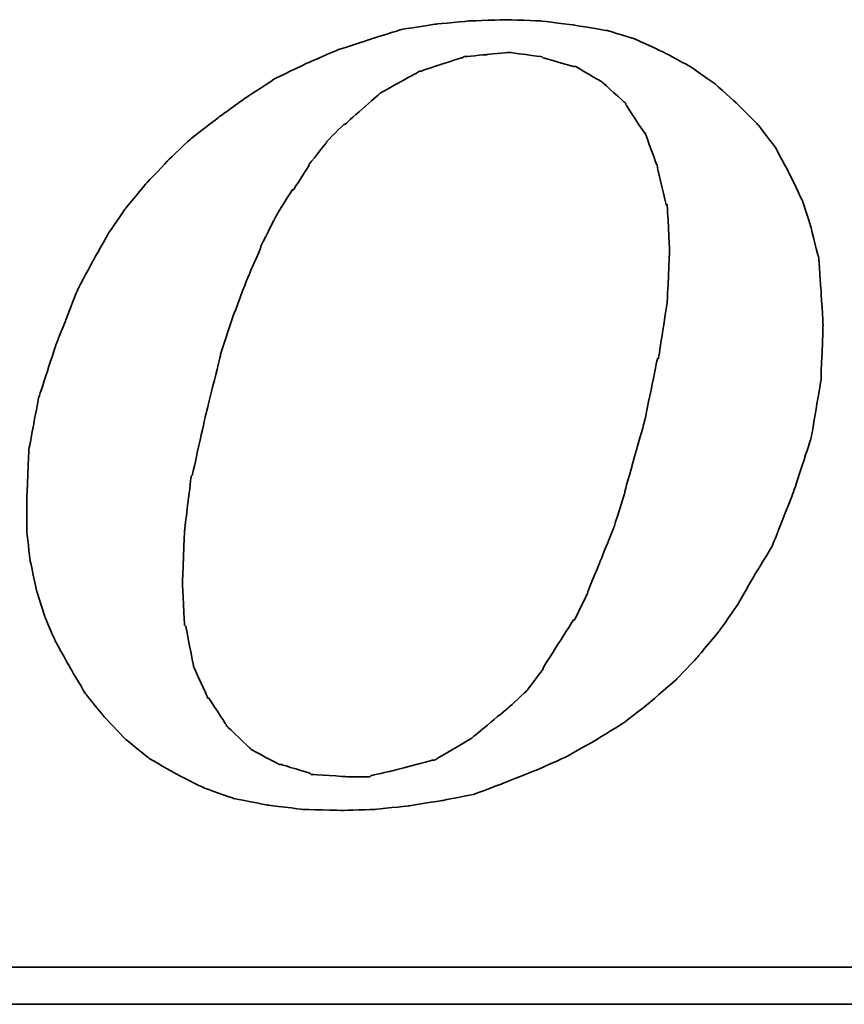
# Model space of a CAD drawing. Header units: millimetres. Extents: x 20.5 to 120.1, y 37.6 to 94.1.
# Tile 40 of 45: x 79.2 to 80.3, y 68.1 to 69.3. Entities that reach past the tile are written whole.
import ezdxf

# ---------------------------------------------------------------- set-up
doc = ezdxf.new("R2010")
doc.units = ezdxf.units.MM
doc.header["$LTSCALE"] = 0.1
doc.layers.add('DIM', color=4, linetype='CONTINUOUS')
doc.layers.add('layer 1', color=7, linetype='CONTINUOUS')

# ---------------------------------------------------------------- blocks, each defined once
blk = doc.blocks.new('TBI MOTION logo(完整正式版)')
at = {"layer": 'layer 1', "color": 22, "lineweight": 35}
for points, knots in [([(35.79625, -6.98375), (35.79625, -6.98375), (36.23125, -7.43875), (36.23125, -7.43875), (36.23125, -7.43875), (36.23125, -7.43875), (36.75625, -7.87125), (36.75625, -7.87125), (36.75625, -7.87125), (36.75625, -7.87125), (37.33125, -8.20375), (37.33125, -8.20375), (37.33125, -8.20375), (37.33125, -8.20375), (37.95625, -8.51875), (37.95625, -8.51875), (37.95625, -8.51875), (37.95625, -8.51875), (38.62625, -8.75875), (38.62625, -8.75875), (38.62625, -8.75875), (38.62625, -8.75875), (39.37125, -8.90375), (39.37125, -8.90375), (39.37125, -8.90375), (39.37125, -8.90375), (40.14125, -8.99875), (40.14125, -8.99875), (40.14125, -8.99875), (40.14125, -8.99875), (41.02625, -9.02375), (41.02625, -9.02375), (41.02625, -9.02375), (41.02625, -9.02375), (41.74625, -8.99875), (41.74625, -8.99875), (41.74625, -8.99875), (41.74625, -8.99875), (42.46625, -8.92375), (42.46625, -8.92375), (42.46625, -8.92375), (42.46625, -8.92375), (43.21125, -8.80625), (43.21125, -8.80625), (43.21125, -8.80625), (43.21125, -8.80625), (43.93125, -8.66375), (43.93125, -8.66375), (43.93125, -8.66375), (43.93125, -8.66375), (44.62625, -8.39875), (44.62625, -8.39875), (44.62625, -8.39875), (44.62625, -8.39875), (45.29625, -8.13375), (45.29625, -8.13375), (45.29625, -8.13375), (45.29625, -8.13375), (45.94625, -7.84375), (45.94625, -7.84375), (45.94625, -7.84375), (45.94625, -7.84375), (46.61625, -7.46375), (46.61625, -7.46375), (46.61625, -7.46375), (46.61625, -7.46375), (47.24125, -7.07875), (47.24125, -7.07875), (47.24125, -7.07875), (47.24125, -7.07875), (47.81625, -6.62375), (47.81625, -6.62375), (47.81625, -6.62375), (47.81625, -6.62375), (48.36875, -6.14375), (48.36875, -6.14375), (48.36875, -6.14375), (48.36875, -6.14375), (48.84625, -5.64125), (48.84625, -5.64125), (48.84625, -5.64125), (48.84625, -5.64125), (49.32625, -5.06375), (49.32625, -5.06375), (49.32625, -5.06375), (49.32625, -5.06375), (49.71125, -4.51374), (49.71125, -4.51374), (49.71125, -4.51374), (49.71125, -4.51374), (50.09625, -3.83874), (50.09625, -3.83874), (50.09625, -3.83874), (50.09625, -3.83874), (50.48125, -3.21374), (50.48125, -3.21374), (50.48125, -3.21374), (50.48125, -3.21374), (50.96125, -1.99125), (50.96125, -1.99125), (50.96125, -1.99125), (50.96125, -1.99125), (51.34375, -0.81875), (51.34375, -0.81875), (51.34375, -0.81875), (51.34375, -0.81875), (51.56125, 0.45624), (51.56125, 0.45624), (51.56125, 0.45624), (51.56125, 0.45624), (51.60625, 1.67624), (51.60625, 1.67624), (51.60625, 1.67624), (51.60625, 1.67624), (51.56125, 2.44625), (51.56125, 2.44625), (51.56125, 2.44625), (51.56125, 2.44625), (51.51125, 3.14125), (51.51125, 3.14125), (51.51125, 3.14125), (51.51125, 3.14125), (51.34375, 3.81125), (51.34375, 3.81125), (51.34375, 3.81125), (51.34375, 3.81125), (51.15125, 4.41125), (51.15125, 4.41125), (51.15125, 4.41125), (51.15125, 4.41125), (50.86125, 5.01125), (50.86125, 5.01125), (50.86125, 5.01125), (50.86125, 5.01125), (50.55125, 5.58875), (50.55125, 5.58875), (50.55125, 5.58875), (50.55125, 5.58875), (50.16625, 6.09125), (50.16625, 6.09125), (50.16625, 6.09125), (50.16625, 6.09125), (49.71125, 6.54875), (49.71125, 6.54875), (49.71125, 6.54875), (49.71125, 6.54875), (49.23125, 6.98125), (49.23125, 6.98125), (49.23125, 6.98125), (49.23125, 6.98125), (48.67875, 7.36625), (48.67875, 7.36625), (48.67875, 7.36625), (48.67875, 7.36625), (48.10375, 7.67625), (48.10375, 7.67625), (48.10375, 7.67625), (48.10375, 7.67625), (47.48125, 7.96375), (47.48125, 7.96375), (47.48125, 7.96375), (47.48125, 7.96375), (46.85625, 8.15625), (46.85625, 8.15625), (46.85625, 8.15625), (46.85625, 8.15625), (46.13625, 8.27624), (46.13625, 8.27624), (46.13625, 8.27624), (46.13625, 8.27624), (45.39125, 8.37125), (45.39125, 8.37125), (45.39125, 8.37125), (45.39125, 8.37125), (44.62625, 8.39624), (44.62625, 8.39624), (44.62625, 8.39624), (44.62625, 8.39624), (43.83625, 8.37125), (43.83625, 8.37125), (43.83625, 8.37125), (43.83625, 8.37125), (43.09125, 8.30125), (43.09125, 8.30125), (43.09125, 8.30125), (43.09125, 8.30125), (42.32125, 8.18125), (42.32125, 8.18125), (42.32125, 8.18125), (42.32125, 8.18125), (41.62875, 7.96375), (41.62875, 7.96375), (41.62875, 7.96375), (41.62875, 7.96375), (40.90625, 7.72625), (40.90625, 7.72625), (40.90625, 7.72625), (40.90625, 7.72625), (40.23624, 7.43625), (40.23624, 7.43625), (40.23624, 7.43625), (40.23624, 7.43625), (39.54124, 7.10125), (39.54124, 7.10125), (39.54124, 7.10125), (39.54124, 7.10125), (38.91625, 6.69125), (38.91625, 6.69125), (38.91625, 6.69125), (38.91625, 6.69125), (38.31625, 6.26125), (38.31625, 6.26125), (38.31625, 6.26125), (38.31625, 6.26125), (37.69125, 5.78125), (37.69125, 5.78125), (37.69125, 5.78125), (37.69125, 5.78125), (37.18625, 5.30125), (37.18625, 5.30125), (37.18625, 5.30125), (37.18625, 5.30125), (36.70625, 4.79624), (36.70625, 4.79624), (36.70625, 4.79624), (36.70625, 4.79624), (36.23125, 4.22125), (36.23125, 4.22125), (36.23125, 4.22125), (36.23125, 4.22125), (35.87124, 3.69375), (35.87124, 3.69375), (35.87124, 3.69375), (35.87124, 3.69375), (35.53125, 3.09125), (35.53125, 3.09125), (35.53125, 3.09125), (35.53125, 3.09125), (35.19875, 2.47125), (35.19875, 2.47125), (35.19875, 2.47125), (35.19875, 2.47125), (34.71625, 1.24625), (34.71625, 1.24625), (34.71625, 1.24625), (34.71625, 1.24625), (34.33125, 0.06874), (34.33125, 0.06874), (34.33125, 0.06874), (34.33125, 0.06874), (34.11625, -1.07875), (34.11625, -1.07875), (34.11625, -1.07875), (34.11625, -1.07875), (34.07125, -2.15875), (34.07125, -2.15875), (34.07125, -2.15875), (34.07125, -2.15875), (34.07125, -2.85375), (34.07125, -2.85375), (34.07125, -2.85375), (34.07125, -2.85375), (34.14125, -3.50375), (34.14125, -3.50375), (34.14125, -3.50375), (34.14125, -3.50375), (34.28625, -4.17375), (34.28625, -4.17375), (34.28625, -4.17375), (34.28625, -4.17375), (34.47625, -4.77624), (34.47625, -4.77624), (34.47625, -4.77624), (34.47625, -4.77624), (34.71625, -5.32625), (34.71625, -5.32625), (34.71625, -5.32625), (34.71625, -5.32625), (35.05375, -5.92875), (35.05375, -5.92875), (35.05375, -5.92875), (35.05375, -5.92875), (35.36375, -6.45375), (35.36375, -6.45375), (35.36375, -6.45375), (35.36375, -6.45375), (35.79625, -6.98375), (35.79625, -6.98375)], [0, 0, 0, 0, 0.01388889, 0.01388889, 0.01388889, 0.0138889, 0.02777778, 0.02777778, 0.02777778, 0.02777779, 0.04166667, 0.04166667, 0.04166667, 0.04166668, 0.05555556, 0.05555556, 0.05555556, 0.05555557, 0.06944444, 0.06944444, 0.06944444, 0.06944445, 0.08333333, 0.08333333, 0.08333333, 0.08333334, 0.09722222, 0.09722222, 0.09722222, 0.09722223, 0.11111111, 0.11111111, 0.11111111, 0.11111112, 0.125, 0.125, 0.125, 0.12500001, 0.13888889, 0.13888889, 0.13888889, 0.1388889, 0.15277778, 0.15277778, 0.15277778, 0.15277779, 0.16666667, 0.16666667, 0.16666667, 0.16666668, 0.18055556, 0.18055556, 0.18055556, 0.18055557, 0.19444444, 0.19444444, 0.19444444, 0.19444445, 0.20833333, 0.20833333, 0.20833333, 0.20833334, 0.22222222, 0.22222222, 0.22222222, 0.22222223, 0.23611111, 0.23611111, 0.23611111, 0.23611112, 0.25, 0.25, 0.25, 0.25000001, 0.26388889, 0.26388889, 0.26388889, 0.2638889, 0.27777778, 0.27777778, 0.27777778, 0.27777779, 0.29166667, 0.29166667, 0.29166667, 0.29166668, 0.30555556, 0.30555556, 0.30555556, 0.30555557, 0.31944444, 0.31944444, 0.31944444, 0.31944445, 0.33333333, 0.33333333, 0.33333333, 0.33333334, 0.34722222, 0.34722222, 0.34722222, 0.34722223, 0.36111111, 0.36111111, 0.36111111, 0.36111112, 0.375, 0.375, 0.375, 0.37500001, 0.38888889, 0.38888889, 0.38888889, 0.3888889, 0.40277778, 0.40277778, 0.40277778, 0.40277779, 0.41666667, 0.41666667, 0.41666667, 0.41666668, 0.43055556, 0.43055556, 0.43055556, 0.43055557, 0.44444444, 0.44444444, 0.44444444, 0.44444445, 0.45833333, 0.45833333, 0.45833333, 0.45833334, 0.47222222, 0.47222222, 0.47222222, 0.47222223, 0.48611111, 0.48611111, 0.48611111, 0.48611112, 0.5, 0.5, 0.5, 0.50000001, 0.51388889, 0.51388889, 0.51388889, 0.5138889, 0.52777778, 0.52777778, 0.52777778, 0.52777779, 0.54166667, 0.54166667, 0.54166667, 0.54166668, 0.55555556, 0.55555556, 0.55555556, 0.55555557, 0.56944444, 0.56944444, 0.56944444, 0.56944445, 0.58333333, 0.58333333, 0.58333333, 0.58333334, 0.59722222, 0.59722222, 0.59722222, 0.59722223, 0.61111111, 0.61111111, 0.61111111, 0.61111112, 0.625, 0.625, 0.625, 0.62500001, 0.63888889, 0.63888889, 0.63888889, 0.6388889, 0.65277778, 0.65277778, 0.65277778, 0.65277779, 0.66666667, 0.66666667, 0.66666667, 0.66666668, 0.68055556, 0.68055556, 0.68055556, 0.68055557, 0.69444444, 0.69444444, 0.69444444, 0.69444445, 0.70833333, 0.70833333, 0.70833333, 0.70833334, 0.72222222, 0.72222222, 0.72222222, 0.72222223, 0.73611111, 0.73611111, 0.73611111, 0.73611112, 0.75, 0.75, 0.75, 0.75000001, 0.76388889, 0.76388889, 0.76388889, 0.7638889, 0.77777778, 0.77777778, 0.77777778, 0.77777779, 0.79166667, 0.79166667, 0.79166667, 0.79166668, 0.80555556, 0.80555556, 0.80555556, 0.80555557, 0.81944444, 0.81944444, 0.81944444, 0.81944445, 0.83333333, 0.83333333, 0.83333333, 0.83333334, 0.84722222, 0.84722222, 0.84722222, 0.84722223, 0.86111111, 0.86111111, 0.86111111, 0.86111112, 0.875, 0.875, 0.875, 0.87500001, 0.88888889, 0.88888889, 0.88888889, 0.8888889, 0.90277778, 0.90277778, 0.90277778, 0.90277779, 0.91666667, 0.91666667, 0.91666667, 0.91666668, 0.93055556, 0.93055556, 0.93055556, 0.93055557, 0.94444444, 0.94444444, 0.94444444, 0.94444445, 0.95833333, 0.95833333, 0.95833333, 0.95833334, 0.97222222, 0.97222222, 0.97222222, 0.97222223, 0.98611111, 0.98611111, 0.98611111, 0.98611112, 1, 1, 1, 1]), ([(38.33875, 1.03124), (38.33875, 1.03124), (38.62625, 1.89625), (38.62625, 1.89625), (38.62625, 1.89625), (38.62625, 1.89625), (38.91625, 2.66375), (38.91625, 2.66375), (38.91625, 2.66375), (38.91625, 2.66375), (39.22625, 3.38125), (39.22625, 3.38125), (39.22625, 3.38125), (39.22625, 3.38125), (39.22625, 3.40624), (39.22625, 3.40624), (39.22625, 3.40624), (39.22625, 3.40624), (39.56124, 4.07624), (39.56124, 4.07624), (39.56124, 4.07624), (39.56124, 4.07624), (39.92125, 4.65125), (39.92125, 4.65125), (39.92125, 4.65125), (39.92125, 4.65125), (39.94625, 4.65125), (39.94625, 4.65125), (39.94625, 4.65125), (39.94625, 4.65125), (40.28125, 5.17875), (40.28125, 5.17875), (40.28125, 5.17875), (40.28125, 5.17875), (40.28125, 5.20375), (40.28125, 5.20375), (40.28125, 5.20375), (40.28125, 5.20375), (40.66875, 5.68625), (40.66875, 5.68625), (40.66875, 5.68625), (40.66875, 5.68625), (40.66875, 5.70625), (40.66875, 5.70625), (40.66875, 5.70625), (40.66875, 5.70625), (41.05124, 6.09125), (41.05124, 6.09125), (41.05124, 6.09125), (41.05124, 6.09125), (41.07625, 6.09125), (41.07625, 6.09125), (41.07625, 6.09125), (41.07625, 6.09125), (41.84125, 6.76625), (41.84125, 6.76625), (41.84125, 6.76625), (41.84125, 6.76625), (41.86625, 6.78625), (41.86625, 6.78625), (41.86625, 6.78625), (41.86625, 6.78625), (42.73125, 7.26624), (42.73125, 7.26624), (42.73125, 7.26624), (42.73125, 7.26624), (42.75625, 7.26624), (42.75625, 7.26624), (42.75625, 7.26624), (42.75625, 7.26624), (43.18625, 7.41125), (43.18625, 7.41125), (43.18625, 7.41125), (43.18625, 7.41125), (43.64125, 7.55625), (43.64125, 7.55625), (43.64125, 7.55625), (43.64125, 7.55625), (43.66625, 7.55625), (43.66625, 7.55625), (43.66625, 7.55625), (43.66625, 7.55625), (43.69125, 7.58124), (43.69125, 7.58124), (43.69125, 7.58124), (43.69125, 7.58124), (44.19125, 7.62625), (44.19125, 7.62625), (44.19125, 7.62625), (44.19125, 7.62625), (44.67125, 7.67625), (44.67125, 7.67625), (44.67125, 7.67625), (44.67125, 7.67625), (44.69625, 7.67625), (44.69625, 7.67625), (44.69625, 7.67625), (44.69625, 7.67625), (45.41875, 7.58124), (45.41875, 7.58124), (45.41875, 7.58124), (45.41875, 7.58124), (45.44125, 7.55625), (45.44125, 7.55625), (45.44125, 7.55625), (45.44125, 7.55625), (46.11125, 7.36625), (46.11125, 7.36625), (46.11125, 7.36625), (46.11125, 7.36625), (46.13625, 7.36625), (46.13625, 7.36625), (46.13625, 7.36625), (46.13625, 7.36625), (46.15875, 7.36625), (46.15875, 7.36625), (46.15875, 7.36625), (46.15875, 7.36625), (46.73625, 7.02624), (46.73625, 7.02624), (46.73625, 7.02624), (46.73625, 7.02624), (46.76125, 7.00624), (46.76125, 7.00624), (46.76125, 7.00624), (46.76125, 7.00624), (47.24125, 6.57124), (47.24125, 6.57124), (47.24125, 6.57124), (47.24125, 6.57124), (47.26625, 6.54875), (47.26625, 6.54875), (47.26625, 6.54875), (47.26625, 6.54875), (47.26625, 6.52375), (47.26625, 6.52375), (47.26625, 6.52375), (47.26625, 6.52375), (47.67375, 5.89875), (47.67375, 5.89875), (47.67375, 5.89875), (47.67375, 5.89875), (47.69625, 5.89875), (47.69625, 5.89875), (47.69625, 5.89875), (47.69625, 5.89875), (47.69625, 5.87625), (47.69625, 5.87625), (47.69625, 5.87625), (47.69625, 5.87625), (47.96125, 5.15625), (47.96125, 5.15625), (47.96125, 5.15625), (47.96125, 5.15625), (47.96125, 5.13125), (47.96125, 5.13125), (47.96125, 5.13125), (47.96125, 5.13125), (48.15125, 4.31875), (48.15125, 4.31875), (48.15125, 4.31875), (48.15125, 4.31875), (48.17625, 4.31875), (48.17625, 4.31875), (48.17625, 4.31875), (48.17625, 4.31875), (48.17625, 4.29125), (48.17625, 4.29125), (48.17625, 4.29125), (48.17625, 4.29125), (48.22625, 3.33125), (48.22625, 3.33125), (48.22625, 3.33125), (48.22625, 3.33125), (48.22625, 3.30875), (48.22625, 3.30875), (48.22625, 3.30875), (48.22625, 3.30875), (48.17625, 2.20624), (48.17625, 2.20624), (48.17625, 2.20624), (48.17625, 2.20624), (48.17625, 2.18124), (48.17625, 2.18124), (48.17625, 2.18124), (48.17625, 2.18124), (47.98375, 0.93624), (47.98375, 0.93624), (47.98375, 0.93624), (47.98375, 0.93624), (47.96125, 0.93624), (47.96125, 0.93624), (47.96125, 0.93624), (47.96125, 0.93624), (47.67375, -0.45874), (47.67375, -0.45874), (47.67375, -0.45874), (47.67375, -0.45874), (47.24125, -1.99125), (47.24125, -1.99125), (47.24125, -1.99125), (47.24125, -1.99125), (47.24125, -2.01874), (47.24125, -2.01874), (47.24125, -2.01874), (47.24125, -2.01874), (47.00125, -2.78375), (47.00125, -2.78375), (47.00125, -2.78375), (47.00125, -2.78375), (46.71125, -3.50375), (46.71125, -3.50375), (46.71125, -3.50375), (46.71125, -3.50375), (46.42625, -4.19875), (46.42625, -4.19875), (46.42625, -4.19875), (46.42625, -4.19875), (46.42625, -4.22375), (46.42625, -4.22375), (46.42625, -4.22375), (46.42625, -4.22375), (46.13625, -4.82374), (46.13625, -4.82374), (46.13625, -4.82374), (46.13625, -4.82374), (46.11125, -4.82374), (46.11125, -4.82374), (46.11125, -4.82374), (46.11125, -4.82374), (45.77625, -5.35125), (45.77625, -5.35125), (45.77625, -5.35125), (45.77625, -5.35125), (45.44125, -5.87875), (45.44125, -5.87875), (45.44125, -5.87875), (45.44125, -5.87875), (45.44125, -5.90375), (45.44125, -5.90375), (45.44125, -5.90375), (45.44125, -5.90375), (45.10625, -6.35875), (45.10625, -6.35875), (45.10625, -6.35875), (45.10625, -6.35875), (45.08125, -6.38375), (45.08125, -6.38375), (45.08125, -6.38375), (45.08125, -6.38375), (44.69625, -6.74375), (44.69625, -6.74375), (44.69625, -6.74375), (44.69625, -6.74375), (43.88375, -7.41625), (43.88375, -7.41625), (43.88375, -7.41625), (43.88375, -7.41625), (43.85625, -7.43875), (43.85625, -7.43875), (43.85625, -7.43875), (43.85625, -7.43875), (43.04125, -7.91875), (43.04125, -7.91875), (43.04125, -7.91875), (43.04125, -7.91875), (43.01625, -7.91875), (43.01625, -7.91875), (43.01625, -7.91875), (43.01625, -7.91875), (42.99625, -7.91875), (42.99625, -7.91875), (42.99625, -7.91875), (42.99625, -7.91875), (42.08125, -8.15875), (42.08125, -8.15875), (42.08125, -8.15875), (42.08125, -8.15875), (41.65125, -8.25625), (41.65125, -8.25625), (41.65125, -8.25625), (41.65125, -8.25625), (41.62875, -8.27875), (41.62875, -8.27875), (41.62875, -8.27875), (41.62875, -8.27875), (41.60125, -8.27875), (41.60125, -8.27875), (41.60125, -8.27875), (41.60125, -8.27875), (41.12125, -8.27875), (41.12125, -8.27875), (41.12125, -8.27875), (41.12125, -8.27875), (40.35624, -8.23125), (40.35624, -8.23125), (40.35624, -8.23125), (40.35624, -8.23125), (40.33125, -8.23125), (40.33125, -8.23125), (40.33125, -8.23125), (40.33125, -8.23125), (40.30625, -8.20375), (40.30625, -8.20375), (40.30625, -8.20375), (40.30625, -8.20375), (39.68375, -8.01375), (39.68375, -8.01375), (39.68375, -8.01375), (39.68375, -8.01375), (39.66124, -8.01375), (39.66124, -8.01375), (39.66124, -8.01375), (39.66124, -8.01375), (39.63625, -8.01375), (39.63625, -8.01375), (39.63625, -8.01375), (39.63625, -8.01375), (39.01125, -7.67875), (39.01125, -7.67875), (39.01125, -7.67875), (39.01125, -7.67875), (38.98875, -7.65375), (38.98875, -7.65375), (38.98875, -7.65375), (38.98875, -7.65375), (38.48625, -7.17375), (38.48625, -7.17375), (38.48625, -7.17375), (38.48625, -7.17375), (38.45875, -7.14875), (38.45875, -7.14875), (38.45875, -7.14875), (38.45875, -7.14875), (38.45875, -7.12875), (38.45875, -7.12875), (38.45875, -7.12875), (38.45875, -7.12875), (38.07625, -6.54875), (38.07625, -6.54875), (38.07625, -6.54875), (38.07625, -6.54875), (38.05125, -6.54875), (38.05125, -6.54875), (38.05125, -6.54875), (38.05125, -6.54875), (38.05125, -6.52875), (38.05125, -6.52875), (38.05125, -6.52875), (38.05125, -6.52875), (37.74125, -5.85375), (37.74125, -5.85375), (37.74125, -5.85375), (37.74125, -5.85375), (37.74125, -5.82875), (37.74125, -5.82875), (37.74125, -5.82875), (37.74125, -5.82875), (37.57375, -4.96875), (37.57375, -4.96875), (37.57375, -4.96875), (37.57375, -4.96875), (37.54625, -4.94375), (37.54625, -4.94375), (37.54625, -4.94375), (37.54625, -4.94375), (37.50125, -4.03375), (37.50125, -4.03375), (37.50125, -4.03375), (37.50125, -4.03375), (37.50125, -4.00875), (37.50125, -4.00875), (37.50125, -4.00875), (37.50125, -4.00875), (37.54625, -2.85375), (37.54625, -2.85375), (37.54625, -2.85375), (37.54625, -2.85375), (37.69125, -1.65875), (37.69125, -1.65875), (37.69125, -1.65875), (37.69125, -1.65875), (37.71624, -1.63375), (37.71624, -1.63375), (37.71624, -1.63375), (37.71624, -1.63375), (38.00375, -0.33875), (38.00375, -0.33875), (38.00375, -0.33875), (38.00375, -0.33875), (38.33875, 1.00624), (38.33875, 1.00624), (38.33875, 1.00624), (38.33875, 1.00624), (38.33875, 1.03124), (38.33875, 1.03124)], [0, 0, 0, 0, 0.01010101, 0.01010101, 0.01010101, 0.01010102, 0.02020202, 0.02020202, 0.02020202, 0.02020203, 0.03030303, 0.03030303, 0.03030303, 0.03030304, 0.04040404, 0.04040404, 0.04040404, 0.04040405, 0.05050505, 0.05050505, 0.05050505, 0.05050506, 0.06060606, 0.06060606, 0.06060606, 0.06060607, 0.07070707, 0.07070707, 0.07070707, 0.07070708, 0.08080808, 0.08080808, 0.08080808, 0.08080809, 0.09090909, 0.09090909, 0.09090909, 0.0909091, 0.1010101, 0.1010101, 0.1010101, 0.10101011, 0.11111111, 0.11111111, 0.11111111, 0.11111112, 0.12121212, 0.12121212, 0.12121212, 0.12121213, 0.13131313, 0.13131313, 0.13131313, 0.13131314, 0.14141414, 0.14141414, 0.14141414, 0.14141415, 0.15151515, 0.15151515, 0.15151515, 0.15151516, 0.16161616, 0.16161616, 0.16161616, 0.16161617, 0.17171717, 0.17171717, 0.17171717, 0.17171718, 0.18181818, 0.18181818, 0.18181818, 0.18181819, 0.19191919, 0.19191919, 0.19191919, 0.1919192, 0.2020202, 0.2020202, 0.2020202, 0.20202021, 0.21212121, 0.21212121, 0.21212121, 0.21212122, 0.22222222, 0.22222222, 0.22222222, 0.22222223, 0.23232323, 0.23232323, 0.23232323, 0.23232324, 0.24242424, 0.24242424, 0.24242424, 0.24242425, 0.25252525, 0.25252525, 0.25252525, 0.25252526, 0.26262626, 0.26262626, 0.26262626, 0.26262627, 0.27272727, 0.27272727, 0.27272727, 0.27272728, 0.28282828, 0.28282828, 0.28282828, 0.28282829, 0.29292929, 0.29292929, 0.29292929, 0.2929293, 0.3030303, 0.3030303, 0.3030303, 0.30303031, 0.31313131, 0.31313131, 0.31313131, 0.31313132, 0.32323232, 0.32323232, 0.32323232, 0.32323233, 0.33333333, 0.33333333, 0.33333333, 0.33333334, 0.34343434, 0.34343434, 0.34343434, 0.34343435, 0.35353535, 0.35353535, 0.35353535, 0.35353536, 0.36363636, 0.36363636, 0.36363636, 0.36363637, 0.37373737, 0.37373737, 0.37373737, 0.37373738, 0.38383838, 0.38383838, 0.38383838, 0.38383839, 0.39393939, 0.39393939, 0.39393939, 0.3939394, 0.4040404, 0.4040404, 0.4040404, 0.40404041, 0.41414141, 0.41414141, 0.41414141, 0.41414142, 0.42424242, 0.42424242, 0.42424242, 0.42424243, 0.43434343, 0.43434343, 0.43434343, 0.43434344, 0.44444444, 0.44444444, 0.44444444, 0.44444445, 0.45454545, 0.45454545, 0.45454545, 0.45454546, 0.46464646, 0.46464646, 0.46464646, 0.46464647, 0.47474747, 0.47474747, 0.47474747, 0.47474748, 0.48484848, 0.48484848, 0.48484848, 0.48484849, 0.49494949, 0.49494949, 0.49494949, 0.4949495, 0.50505051, 0.50505051, 0.50505051, 0.50505052, 0.51515152, 0.51515152, 0.51515152, 0.51515153, 0.52525253, 0.52525253, 0.52525253, 0.52525254, 0.53535354, 0.53535354, 0.53535354, 0.53535355, 0.54545455, 0.54545455, 0.54545455, 0.54545456, 0.55555556, 0.55555556, 0.55555556, 0.55555557, 0.56565657, 0.56565657, 0.56565657, 0.56565658, 0.57575758, 0.57575758, 0.57575758, 0.57575759, 0.58585859, 0.58585859, 0.58585859, 0.5858586, 0.5959596, 0.5959596, 0.5959596, 0.59595961, 0.60606061, 0.60606061, 0.60606061, 0.60606062, 0.61616162, 0.61616162, 0.61616162, 0.61616163, 0.62626263, 0.62626263, 0.62626263, 0.62626264, 0.63636364, 0.63636364, 0.63636364, 0.63636365, 0.64646465, 0.64646465, 0.64646465, 0.64646466, 0.65656566, 0.65656566, 0.65656566, 0.65656567, 0.66666667, 0.66666667, 0.66666667, 0.66666668, 0.67676768, 0.67676768, 0.67676768, 0.67676769, 0.68686869, 0.68686869, 0.68686869, 0.6868687, 0.6969697, 0.6969697, 0.6969697, 0.69696971, 0.70707071, 0.70707071, 0.70707071, 0.70707072, 0.71717172, 0.71717172, 0.71717172, 0.71717173, 0.72727273, 0.72727273, 0.72727273, 0.72727274, 0.73737374, 0.73737374, 0.73737374, 0.73737375, 0.74747475, 0.74747475, 0.74747475, 0.74747476, 0.75757576, 0.75757576, 0.75757576, 0.75757577, 0.76767677, 0.76767677, 0.76767677, 0.76767678, 0.77777778, 0.77777778, 0.77777778, 0.77777779, 0.78787879, 0.78787879, 0.78787879, 0.7878788, 0.7979798, 0.7979798, 0.7979798, 0.79797981, 0.80808081, 0.80808081, 0.80808081, 0.80808082, 0.81818182, 0.81818182, 0.81818182, 0.81818183, 0.82828283, 0.82828283, 0.82828283, 0.82828284, 0.83838384, 0.83838384, 0.83838384, 0.83838385, 0.84848485, 0.84848485, 0.84848485, 0.84848486, 0.85858586, 0.85858586, 0.85858586, 0.85858587, 0.86868687, 0.86868687, 0.86868687, 0.86868688, 0.87878788, 0.87878788, 0.87878788, 0.87878789, 0.88888889, 0.88888889, 0.88888889, 0.8888889, 0.8989899, 0.8989899, 0.8989899, 0.89898991, 0.90909091, 0.90909091, 0.90909091, 0.90909092, 0.91919192, 0.91919192, 0.91919192, 0.91919193, 0.92929293, 0.92929293, 0.92929293, 0.92929294, 0.93939394, 0.93939394, 0.93939394, 0.93939395, 0.94949495, 0.94949495, 0.94949495, 0.94949496, 0.95959596, 0.95959596, 0.95959596, 0.95959597, 0.96969697, 0.96969697, 0.96969697, 0.96969698, 0.97979798, 0.97979798, 0.97979798, 0.97979799, 0.98989899, 0.98989899, 0.98989899, 0.989899, 1, 1, 1, 1]), ([(75.90875, -9.47875), (75.90875, -9.47875), (75.90875, -12.28625), (75.90875, -12.28625), (75.90875, -12.28625), (75.90875, -12.28625), (75.90875, -12.47875), (75.90875, -12.47875), (75.90875, -12.47875), (75.90875, -12.47875), (75.71625, -12.47875), (75.71625, -12.47875), (75.71625, -12.47875), (75.71625, -12.47875), (-88.32875, -12.47875), (-88.32875, -12.47875), (-88.32875, -12.47875), (-88.32875, -12.47875), (-88.32875, -13.29375), (-88.32875, -13.29375), (-88.32875, -13.29375), (-88.32875, -13.29375), (82.89125, -13.29375), (82.89125, -13.29375), (82.89125, -13.29375), (82.89125, -13.29375), (75.90875, -9.47875), (75.90875, -9.47875)], [0, 0, 0, 0, 0.14285714, 0.14285714, 0.14285714, 0.14285715, 0.28571429, 0.28571429, 0.28571429, 0.2857143, 0.42857143, 0.42857143, 0.42857143, 0.42857144, 0.57142857, 0.57142857, 0.57142857, 0.57142858, 0.71428571, 0.71428571, 0.71428571, 0.71428572, 0.85714286, 0.85714286, 0.85714286, 0.85714287, 1, 1, 1, 1])]:
    blk.add_open_spline(points, degree=3, knots=knots, dxfattribs=at)

msp = doc.modelspace()

# ---------------------------------------------------------------- block references
at = {"layer": 'DIM', "color": 7, "xscale": 0.0588462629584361, "yscale": 0.0588462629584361, "zscale": 0.0588462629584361}
msp.add_blockref('TBI MOTION logo(完整正式版)', (77.2323, 68.8514), dxfattribs=at)

doc.saveas('drawing.dxf')
